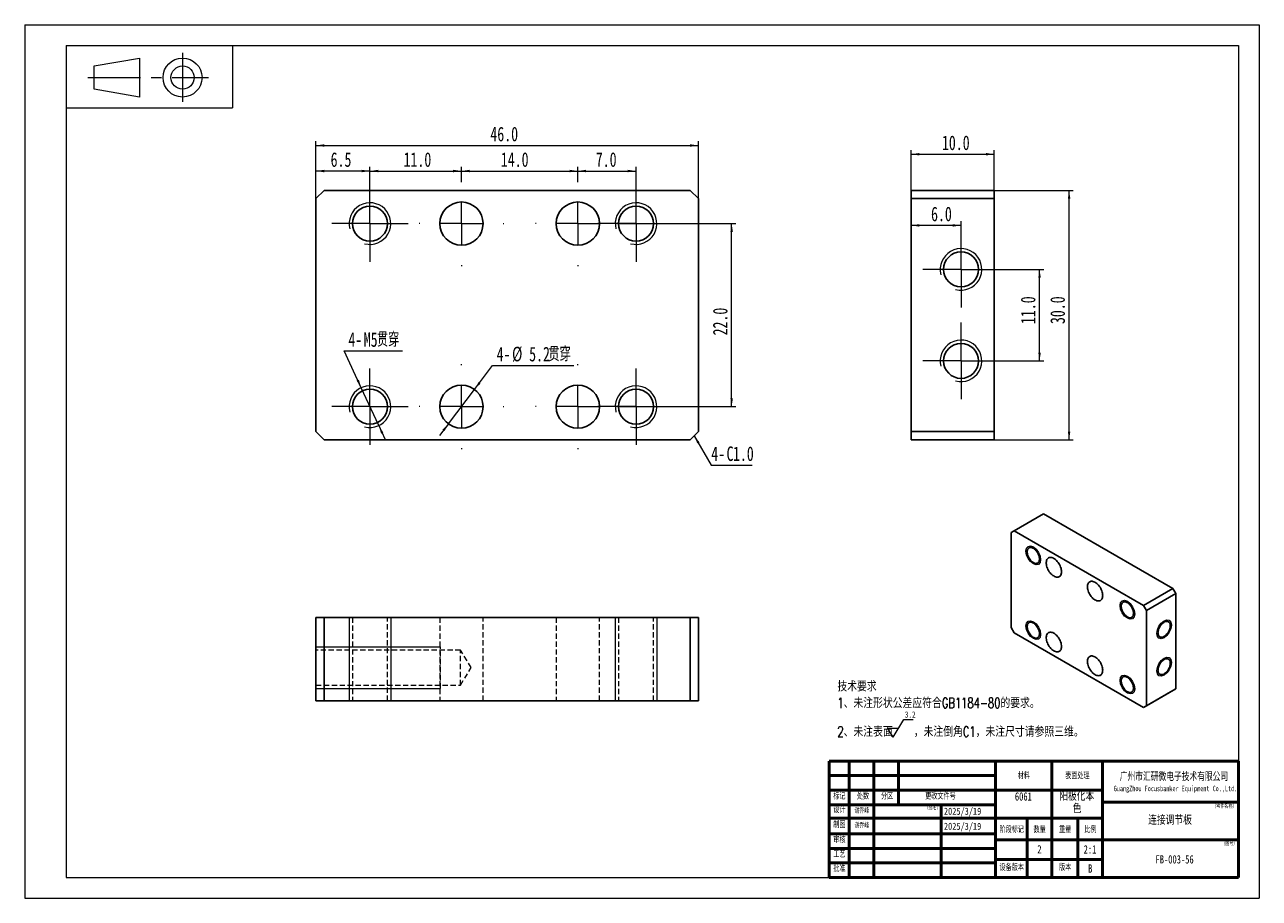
# Model space of a CAD drawing. Header units: millimetres. Extents: x 0 to 297, y 0 to 210.
import ezdxf

# ---------------------------------------------------------------- set-up
doc = ezdxf.new("R2010")
doc.units = ezdxf.units.MM
doc.linetypes.add('CENTERX2', pattern=[20.32, 12.7, -2.54, 2.54, -2.54])
doc.linetypes.add('HIDDEN', pattern=[1.905, 1.27, -0.635])
doc.styles.add('SLDTEXTSTYLE0', font='TXT', dxfattribs={"width": 0.7, "bigfont": 'bigfont'})
doc.styles.add('SLDTEXTSTYLE1', font='TXT', dxfattribs={"width": 0.7})
doc.styles.add('SLDTEXTSTYLE2', font='TXT', dxfattribs={"width": 0.75, "bigfont": 'bigfont'})
doc.styles.add('SLDTEXTSTYLE3', font='TXT', dxfattribs={"width": 0.75})
doc.dimstyles.new('SLDDIMSTYLE0', dxfattribs={"dimtxt": 3.5, "dimasz": 2, "dimexe": 0, "dimexo": 0.0625, "dimgap": 0.875, "dimtad": 2, "dimdec": 1, "dimlfac": 0.5, "dimrnd": 1e-09, "dimzin": 4, "dimdsep": 46, "dimtxsty": 'SLDTEXTSTYLE1', "dimsah": 1, "dimcen": 0.09, "dimadec": 0, "dimazin": 1, "dimtfac": 1, "dimtofl": 0, "dimtmove": 0, "dimatfit": 3, "dimfxl": 0, "dimfrac": 2, "dimtolj": 1, "dimtzin": 12, "dimarcsym": 0})
doc.dimstyles.new('SLDDIMSTYLE1', dxfattribs={"dimtxt": 3.5, "dimasz": 2, "dimexe": 0, "dimexo": 0.0625, "dimgap": 0.875, "dimtad": 2, "dimdec": 1, "dimlfac": 0.5, "dimrnd": 1e-09, "dimzin": 12, "dimdsep": 46, "dimtxsty": 'SLDTEXTSTYLE1', "dimsah": 1, "dimcen": 0.09, "dimadec": 0, "dimazin": 3, "dimtfac": 1, "dimtmove": 0, "dimatfit": 0, "dimfxl": 0, "dimfrac": 2, "dimtolj": 1, "dimtzin": 12, "dimarcsym": 0})
doc.dimstyles.new('SLDDIMSTYLE2', dxfattribs={"dimtxt": 3.5, "dimasz": 2, "dimexe": 0, "dimexo": 0.0625, "dimgap": 0.875, "dimtad": 0, "dimtih": 1, "dimtoh": 1, "dimdec": 1, "dimlfac": 0.5, "dimrnd": 1e-09, "dimzin": 12, "dimdsep": 46, "dimtxsty": 'SLDTEXTSTYLE1', "dimsah": 1, "dimcen": 0, "dimadec": 0, "dimazin": 3, "dimtfac": 1, "dimtmove": 0, "dimatfit": 3, "dimfxl": 0, "dimfrac": 2, "dimtolj": 1, "dimtzin": 12, "dimarcsym": 0})
doc.dimstyles.new('SLDDIMSTYLE3', dxfattribs={"dimtxt": 3.5, "dimasz": 2, "dimexe": 0, "dimexo": 0.0625, "dimgap": 0.875, "dimtad": 2, "dimdec": 1, "dimlfac": 0.5, "dimrnd": 1e-09, "dimzin": 4, "dimdsep": 46, "dimtxsty": 'SLDTEXTSTYLE1', "dimsah": 1, "dimcen": 0.09, "dimadec": 0, "dimazin": 1, "dimtfac": 1, "dimtmove": 0, "dimatfit": 0, "dimfxl": 0, "dimfrac": 2, "dimtolj": 1, "dimtzin": 12, "dimarcsym": 0})
doc.dimstyles.new('SLDDIMSTYLE4', dxfattribs={"dimtxt": 3.5, "dimasz": 2, "dimexe": 0, "dimexo": 0.0625, "dimgap": 0.875, "dimtad": 0, "dimtih": 1, "dimtoh": 1, "dimdec": 1, "dimlfac": 0.5, "dimrnd": 1e-09, "dimzin": 12, "dimdsep": 46, "dimtxsty": 'SLDTEXTSTYLE1', "dimsah": 1, "dimcen": 0, "dimadec": 0, "dimazin": 3, "dimtfac": 1, "dimtmove": 0, "dimatfit": 3, "dimfxl": 0, "dimfrac": 2, "dimtolj": 1, "dimtzin": 12, "dimarcsym": 0})

# ---------------------------------------------------------------- blocks, each defined once
blk = doc.blocks.new('SW_NOTE_0')
at = {"color": 0, "linetype": 'Continuous', "lineweight": 0}
for p, q in [((13.44, -10.29), (12.17, -8.15)), ((14.7, -8.15), (12.17, -8.15)), ((13.44, -10.29), (15.97, -6.01)), ((15.97, -6.01), (18.21, -6.01))]:
    blk.add_line(p, q, dxfattribs=at)
at = {"color": 0, "linetype": 'Continuous', "lineweight": 0, "attachment_point": 1}
for s, insert, char_height, style in [('技术要求', (0, 3.22), 2.5, 'SLDTEXTSTYLE0'), ('1、未注形状公差应符合GB1184-80的要求。', (0, -0.78), 2.5, 'SLDTEXTSTYLE0'), ('3.2', (16.24, -4.07), 1.5, 'SLDTEXTSTYLE1'), ('2、未注表面', (0, -7.68), 2.5, 'SLDTEXTSTYLE0'), ('，未注倒角C1，未注尺寸请参照三维。', (18.37, -7.68), 2.5, 'SLDTEXTSTYLE0')]:
    blk.add_mtext(s, dxfattribs=dict(at, insert=insert, char_height=char_height, style=style))
blk = doc.blocks.new('SW_NOTE_0_1')
at = {"color": 0, "linetype": 'Continuous', "lineweight": 0, "char_height": 2, "attachment_point": 2, "style": 'SLDTEXTSTYLE2'}
for s, insert in [('阳极化本', (5.25, 2.58)), ('色', (5.31, -0.42))]:
    blk.add_mtext(s, dxfattribs=dict(at, insert=insert))
blk = doc.blocks.new('SW_NOTE_0_2')
at = {"color": 0, "linetype": 'Continuous', "lineweight": 0, "attachment_point": 2}
for s, insert, char_height, style in [('广州市汇研微电子技术有限公司', (16.21, 2.45), 1.9, 'SLDTEXTSTYLE0'), ('GuangZhou Focusbanker Equipment Co.,Ltd.', (16.58, -0.62), 1.3, 'SLDTEXTSTYLE1')]:
    blk.add_mtext(s, dxfattribs=dict(at, insert=insert, char_height=char_height, style=style))
blk = doc.blocks.new('_D')
at = {"color": 7, "linetype": 'Continuous', "lineweight": 0}
for p, q in [((143.25, 162.18), (171.05, 162.18)), ((170.05, 118.18), (170.05, 162.18)), ((143.25, 118.18), (171.05, 118.18))]:
    blk.add_line(p, q, dxfattribs=at)
at = {"color": 7, "linetype": 'Continuous', "lineweight": 18}
for points in [[(170.05, 162.18), (169.75, 160.18), (170.35, 160.18)], [(170.05, 118.18), (170.35, 120.18), (169.75, 120.18)]]:
    blk.add_solid(points, dxfattribs=at)
at = {"color": 7, "linetype": 'Continuous', "lineweight": 18, "insert": (165.54, 135.3), "char_height": 3.5, "attachment_point": 1, "rotation": 90, "style": 'SLDTEXTSTYLE1'}
blk.add_mtext('22.0', dxfattribs=at)
blk = doc.blocks.new('_D_1')
at = {"color": 7, "linetype": 'Continuous', "lineweight": 0}
for p, q in [((70.05, 168.18), (70.05, 175.82)), ((83.05, 171.38), (83.05, 175.82)), ((83.05, 174.82), (70.05, 174.82))]:
    blk.add_line(p, q, dxfattribs=at)
at = {"color": 7, "linetype": 'Continuous', "lineweight": 18}
for points in [[(70.05, 174.82), (72.05, 174.52), (72.05, 175.12)], [(83.05, 174.82), (81.05, 175.12), (81.05, 174.52)]]:
    blk.add_solid(points, dxfattribs=at)
at = {"color": 7, "linetype": 'Continuous', "lineweight": 18, "insert": (73.58, 179.33), "char_height": 3.5, "attachment_point": 1, "style": 'SLDTEXTSTYLE1'}
blk.add_mtext('6.5', dxfattribs=at)
blk = doc.blocks.new('_D_2')
at = {"color": 7, "linetype": 'Continuous', "lineweight": 0}
for p, q in [((70.05, 168.18), (70.05, 181.96)), ((162.05, 168.18), (162.05, 181.96)), ((70.05, 180.96), (162.05, 180.96))]:
    blk.add_line(p, q, dxfattribs=at)
at = {"color": 7, "linetype": 'Continuous', "lineweight": 18}
for points in [[(70.05, 180.96), (72.05, 180.66), (72.05, 181.26)], [(162.05, 180.96), (160.05, 181.26), (160.05, 180.66)]]:
    blk.add_solid(points, dxfattribs=at)
at = {"color": 7, "linetype": 'Continuous', "lineweight": 18, "insert": (112.01, 185.47), "char_height": 3.5, "attachment_point": 1, "style": 'SLDTEXTSTYLE1'}
blk.add_mtext('46.0', dxfattribs=at)
blk = doc.blocks.new('_D_3')
at = {"color": 7, "linetype": 'Continuous', "lineweight": 0}
for p, q in [((108.19, 122.32), (112.53, 128.05)), ((112.53, 128.05), (132.07, 128.05)), ((101.91, 114.03), (108.19, 122.32)), ((101.91, 114.03), (99.8, 111.24))]:
    blk.add_line(p, q, dxfattribs=at)
at = {"color": 7, "linetype": 'Continuous', "lineweight": 18}
for points in [[(108.19, 122.32), (109.64, 123.74), (109.16, 124.1)], [(101.91, 114.03), (100.47, 112.62), (100.95, 112.26)]]:
    blk.add_solid(points, dxfattribs=at)
at = {"color": 7, "linetype": 'Continuous', "lineweight": 18, "char_height": 3.5, "attachment_point": 1}
for s, insert, style in [('4-', (113.53, 132.57), 'SLDTEXTSTYLE1'), ('%%c', (117.23, 132.58), 'SLDTEXTSTYLE1'), ('5.2', (121.34, 132.57), 'SLDTEXTSTYLE1'), ('贯穿', (125.95, 132.57), 'SLDTEXTSTYLE0')]:
    blk.add_mtext(s, dxfattribs=dict(at, insert=insert, style=style))
blk = doc.blocks.new('SW_CHAMFER_DIMENSION_0')
at = {"color": 0, "linetype": 'Continuous', "lineweight": 0}
for p, q in [((-4.08, 7.07), (0, 0)), ((0, 0), (9.83, 0))]:
    blk.add_line(p, q, dxfattribs=at)
at = {"color": 0, "linetype": 'Continuous', "lineweight": 18}
blk.add_solid([(-4.08, 7.07), (-3.34, 5.19), (-2.82, 5.49)], dxfattribs=at)
at = {"color": 0, "linetype": 'Continuous', "lineweight": 18, "char_height": 3.5, "attachment_point": 1, "style": 'SLDTEXTSTYLE1'}
for s, insert in [('4-', (0, 4.51)), ('C', (3.69, 4.51)), ('1.0', (5.23, 4.51))]:
    blk.add_mtext(s, dxfattribs=dict(at, insert=insert))
blk = doc.blocks.new('_D_4')
at = {"color": 7, "linetype": 'Continuous', "lineweight": 0}
for p, q in [((83.05, 171.38), (83.05, 175.82)), ((105.05, 172.38), (105.05, 175.82)), ((83.05, 174.82), (105.05, 174.82))]:
    blk.add_line(p, q, dxfattribs=at)
at = {"color": 7, "linetype": 'Continuous', "lineweight": 18}
for points in [[(83.05, 174.82), (85.05, 174.52), (85.05, 175.12)], [(105.05, 174.82), (103.05, 175.12), (103.05, 174.52)]]:
    blk.add_solid(points, dxfattribs=at)
at = {"color": 7, "linetype": 'Continuous', "lineweight": 18, "insert": (91.13, 179.33), "char_height": 3.5, "attachment_point": 1, "style": 'SLDTEXTSTYLE1'}
blk.add_mtext('11.0', dxfattribs=at)
blk = doc.blocks.new('_D_5')
at = {"color": 7, "linetype": 'Continuous', "lineweight": 0}
for p, q in [((133.05, 172.38), (133.05, 175.82)), ((147.05, 171.43), (147.05, 175.82)), ((133.05, 174.82), (147.05, 174.82))]:
    blk.add_line(p, q, dxfattribs=at)
at = {"color": 7, "linetype": 'Continuous', "lineweight": 18}
for points in [[(133.05, 174.82), (135.05, 174.52), (135.05, 175.12)], [(147.05, 174.82), (145.05, 175.12), (145.05, 174.52)]]:
    blk.add_solid(points, dxfattribs=at)
at = {"color": 7, "linetype": 'Continuous', "lineweight": 18, "insert": (137.37, 179.33), "char_height": 3.5, "attachment_point": 1, "style": 'SLDTEXTSTYLE1'}
blk.add_mtext('7.0', dxfattribs=at)
blk = doc.blocks.new('_D_6')
at = {"color": 7, "linetype": 'Continuous', "lineweight": 0}
for p, q in [((105.05, 172.38), (105.05, 175.82)), ((133.05, 172.38), (133.05, 175.82)), ((105.05, 174.82), (133.05, 174.82))]:
    blk.add_line(p, q, dxfattribs=at)
at = {"color": 7, "linetype": 'Continuous', "lineweight": 18}
for points in [[(105.05, 174.82), (107.05, 174.52), (107.05, 175.12)], [(133.05, 174.82), (131.05, 175.12), (131.05, 174.52)]]:
    blk.add_solid(points, dxfattribs=at)
at = {"color": 7, "linetype": 'Continuous', "lineweight": 18, "insert": (114.53, 179.33), "char_height": 3.5, "attachment_point": 1, "style": 'SLDTEXTSTYLE1'}
blk.add_mtext('14.0', dxfattribs=at)
blk = doc.blocks.new('_D_7')
at = {"color": 7, "linetype": 'Continuous', "lineweight": 0}
for p, q in [((80.95, 122.71), (76.86, 131.56)), ((76.86, 131.56), (90.84, 131.56)), ((85.15, 113.64), (80.95, 122.71)), ((85.15, 113.64), (86.63, 110.46))]:
    blk.add_line(p, q, dxfattribs=at)
at = {"color": 7, "linetype": 'Continuous', "lineweight": 18}
for points in [[(80.95, 122.71), (80.39, 124.66), (79.84, 124.4)], [(85.15, 113.64), (85.72, 111.7), (86.27, 111.95)]]:
    blk.add_solid(points, dxfattribs=at)
at = {"color": 7, "linetype": 'Continuous', "lineweight": 18, "char_height": 3.5, "attachment_point": 1}
for s, insert, style in [('4-', (77.86, 136.07), 'SLDTEXTSTYLE1'), ('M5', (81.55, 136.07), 'SLDTEXTSTYLE1'), ('贯穿', (84.72, 136.07), 'SLDTEXTSTYLE0')]:
    blk.add_mtext(s, dxfattribs=dict(at, insert=insert, style=style))
blk = doc.blocks.new('SW_CENTERMARKSYMBOL_0')
at = {"color": 0, "linetype": 'Continuous', "lineweight": 18}
for p, q in [((0, 10), (0, 10.2)), ((0, 0), (0, 5)), ((-10, 0), (-10.2, 0)), ((0, 0), (-5, 0)), ((0, 0), (0, -5)), ((0, 0), (5, 0)), ((10, 0), (10.2, 0)), ((0, -10), (0, -10.2))]:
    blk.add_line(p, q, dxfattribs=at)
blk = doc.blocks.new('SW_CENTERMARKSYMBOL_1')
at = {"color": 0, "linetype": 'Continuous', "lineweight": 18}
for p, q in [((0, 10), (0, 10.2)), ((0, 0), (0, 5)), ((-10, 0), (-10.2, 0)), ((0, 0), (-5, 0)), ((0, 0), (0, -5)), ((0, 0), (5, 0)), ((10, 0), (10.2, 0)), ((0, -10), (0, -10.2))]:
    blk.add_line(p, q, dxfattribs=at)
blk = doc.blocks.new('SW_CENTERMARKSYMBOL_2')
at = {"color": 0, "linetype": 'Continuous', "lineweight": 18}
for p, q in [((0, 10), (0, 10.2)), ((0, 0), (0, 5)), ((-10, 0), (-10.2, 0)), ((0, 0), (-5, 0)), ((0, 0), (0, -5)), ((0, 0), (5, 0)), ((10, 0), (10.2, 0)), ((0, -10), (0, -10.2))]:
    blk.add_line(p, q, dxfattribs=at)
blk = doc.blocks.new('SW_CENTERMARKSYMBOL_3')
at = {"color": 0, "linetype": 'Continuous', "lineweight": 18}
for p, q in [((0, 5), (0, 9.25)), ((0, 0), (0, 5)), ((-5, 0), (-9.2, 0)), ((0, 0), (-5, 0)), ((0, 0), (0, -5)), ((0, 0), (5, 0)), ((5, 0), (9.2, 0)), ((0, -5), (0, -9.2))]:
    blk.add_line(p, q, dxfattribs=at)
blk = doc.blocks.new('SW_CENTERMARKSYMBOL_4')
at = {"color": 0, "linetype": 'Continuous', "lineweight": 18}
for p, q in [((0, 5), (0, 9.2)), ((0, 0), (0, 5)), ((-5, 0), (-9.2, 0)), ((0, 0), (-5, 0)), ((0, 0), (0, -5)), ((0, 0), (5, 0)), ((5, 0), (9.2, 0)), ((0, -5), (0, -9.2))]:
    blk.add_line(p, q, dxfattribs=at)
blk = doc.blocks.new('SW_CENTERMARKSYMBOL_5')
at = {"color": 0, "linetype": 'Continuous', "lineweight": 18}
for p, q in [((0, 5), (0, 9.2)), ((0, 0), (0, 5)), ((-5, 0), (-9.2, 0)), ((0, 0), (-5, 0)), ((0, 0), (0, -5)), ((0, 0), (5, 0)), ((5, 0), (9.2, 0)), ((0, -5), (0, -9.2))]:
    blk.add_line(p, q, dxfattribs=at)
blk = doc.blocks.new('SW_CENTERMARKSYMBOL_6')
at = {"color": 0, "linetype": 'Continuous', "lineweight": 18}
for p, q in [((0, 5), (0, 9.2)), ((0, 0), (0, 5)), ((-5, 0), (-9.2, 0)), ((0, 0), (-5, 0)), ((0, 0), (0, -5)), ((0, 0), (5, 0)), ((5, 0), (9.2, 0)), ((0, -5), (0, -9.2))]:
    blk.add_line(p, q, dxfattribs=at)
blk = doc.blocks.new('SW_CENTERMARKSYMBOL_7')
at = {"color": 0, "linetype": 'Continuous', "lineweight": 18}
for p, q in [((0, 10), (0, 10.2)), ((0, 0), (0, 5)), ((-10, 0), (-10.2, 0)), ((0, 0), (-5, 0)), ((0, 0), (0, -5)), ((0, 0), (5, 0)), ((10, 0), (10.2, 0)), ((0, -10), (0, -10.2))]:
    blk.add_line(p, q, dxfattribs=at)
blk = doc.blocks.new('_D_8')
at = {"color": 7, "linetype": 'Continuous', "lineweight": 0}
for p, q in [((213.23, 170.18), (213.23, 179.86)), ((213.23, 178.86), (233.23, 178.86)), ((233.23, 170.18), (233.23, 179.86))]:
    blk.add_line(p, q, dxfattribs=at)
at = {"color": 7, "linetype": 'Continuous', "lineweight": 18}
for points in [[(213.23, 178.86), (215.23, 178.56), (215.23, 179.16)], [(233.23, 178.86), (231.23, 179.16), (231.23, 178.56)]]:
    blk.add_solid(points, dxfattribs=at)
at = {"color": 7, "linetype": 'Continuous', "lineweight": 18, "insert": (220.64, 183.37), "char_height": 3.5, "attachment_point": 1, "style": 'SLDTEXTSTYLE1'}
blk.add_mtext('10.0', dxfattribs=at)
blk = doc.blocks.new('_D_9')
at = {"color": 7, "linetype": 'Continuous', "lineweight": 0}
for p, q in [((233.23, 170.18), (252.23, 170.18)), ((251.23, 110.18), (251.23, 170.18)), ((233.23, 110.18), (252.23, 110.18))]:
    blk.add_line(p, q, dxfattribs=at)
at = {"color": 7, "linetype": 'Continuous', "lineweight": 18}
for points in [[(251.23, 170.18), (250.93, 168.18), (251.53, 168.18)], [(251.23, 110.18), (251.53, 112.18), (250.93, 112.18)]]:
    blk.add_solid(points, dxfattribs=at)
at = {"color": 7, "linetype": 'Continuous', "lineweight": 18, "insert": (246.71, 138.03), "char_height": 3.5, "attachment_point": 1, "rotation": 90, "style": 'SLDTEXTSTYLE1'}
blk.add_mtext('30.0', dxfattribs=at)
blk = doc.blocks.new('_D_10')
at = {"color": 7, "linetype": 'Continuous', "lineweight": 0}
for p, q in [((234.43, 151.18), (245.12, 151.18)), ((244.12, 129.18), (244.12, 151.18)), ((234.43, 129.18), (245.12, 129.18))]:
    blk.add_line(p, q, dxfattribs=at)
at = {"color": 7, "linetype": 'Continuous', "lineweight": 18}
for points in [[(244.12, 151.18), (243.82, 149.18), (244.42, 149.18)], [(244.12, 129.18), (244.42, 131.18), (243.82, 131.18)]]:
    blk.add_solid(points, dxfattribs=at)
at = {"color": 7, "linetype": 'Continuous', "lineweight": 18, "insert": (239.61, 138.03), "char_height": 3.5, "attachment_point": 1, "rotation": 90, "style": 'SLDTEXTSTYLE1'}
blk.add_mtext('11.0', dxfattribs=at)
blk = doc.blocks.new('_D_11')
at = {"color": 7, "linetype": 'Continuous', "lineweight": 0}
for p, q in [((225.23, 161.75), (213.23, 161.75)), ((225.23, 160.38), (225.23, 162.75))]:
    blk.add_line(p, q, dxfattribs=at)
at = {"color": 7, "linetype": 'Continuous', "lineweight": 18}
for points in [[(213.23, 161.75), (215.23, 161.45), (215.23, 162.05)], [(225.23, 161.75), (223.23, 162.05), (223.23, 161.45)]]:
    blk.add_solid(points, dxfattribs=at)
at = {"color": 7, "linetype": 'Continuous', "lineweight": 18, "insert": (218.02, 166.26), "char_height": 3.5, "attachment_point": 1, "style": 'SLDTEXTSTYLE1'}
blk.add_mtext('6.0', dxfattribs=at)
blk = doc.blocks.new('SW_CENTERMARKSYMBOL_8')
at = {"color": 0, "linetype": 'Continuous', "lineweight": 18}
for p, q in [((0, 5), (0, 9.2)), ((0, 0), (0, 5)), ((-5, 0), (-9.2, 0)), ((0, 0), (-5, 0)), ((0, 0), (0, -5)), ((0, 0), (5, 0)), ((5, 0), (9.2, 0)), ((0, -5), (0, -9.2))]:
    blk.add_line(p, q, dxfattribs=at)
blk = doc.blocks.new('SW_CENTERMARKSYMBOL_9')
at = {"color": 0, "linetype": 'Continuous', "lineweight": 18}
for p, q in [((0, 5), (0, 9.2)), ((0, 0), (0, 5)), ((-5, 0), (-9.2, 0)), ((0, 0), (-5, 0)), ((0, 0), (0, -5)), ((0, 0), (5, 0)), ((5, 0), (9.2, 0)), ((0, -5), (0, -9.2))]:
    blk.add_line(p, q, dxfattribs=at)

msp = doc.modelspace()

# ---------------------------------------------------------------- linework, layer by layer
at = {"color": 7, "linetype": 'Continuous', "lineweight": 18}
for p, q in [((-0.01, 209.99), (296.99, 209.99)), ((-0.01, 209.99), (-0.01, -0.01)), ((296.99, 209.99), (296.99, -0.01)), ((9.99, 204.99), (291.99, 204.99)), ((9.99, 204.99), (9.99, 4.99)), ((9.99, 204.99), (49.99, 204.99)), ((9.99, 204.99), (9.99, 189.99)), ((49.99, 204.99), (49.99, 189.99)), ((291.99, 204.99), (291.99, 4.99)), ((16.7, 200.08), (27.64, 201.99)), ((27.64, 201.99), (27.64, 192.61)), ((16.7, 194.52), (16.7, 200.08)), ((27.64, 192.61), (16.7, 194.52)), ((9.99, 189.99), (49.99, 189.99)), ((78.05, 67.46), (78.05, 47.46)), ((78.05, 67.46), (78.05, 47.46)), ((88.05, 67.46), (88.05, 47.46)), ((88.05, 67.46), (88.05, 47.46)), ((142.05, 67.46), (142.05, 47.46)), ((142.05, 67.46), (142.05, 47.46)), ((152.05, 67.46), (152.05, 47.46)), ((152.05, 67.46), (152.05, 47.46)), ((70.05, 60.46), (100.05, 60.46)), ((70.05, 60.46), (100.05, 60.46)), ((70.05, 50.46), (100.05, 50.46)), ((70.05, 50.46), (100.05, 50.46)), ((9.99, 4.99), (291.99, 4.99)), ((-0.01, -0.01), (296.99, -0.01))]:
    msp.add_line(p, q, dxfattribs=at)
at = {"color": 7, "linetype": 'CENTERX2', "lineweight": 18}
for p, q in [((37.96, 203.21), (37.96, 191.46)), ((15.14, 197.3), (44.21, 197.3))]:
    msp.add_line(p, q, dxfattribs=at)
at = {"color": 7, "linetype": 'Continuous', "lineweight": 25}
for p, q in [((72.05, 170.18), (70.05, 168.18)), ((72.05, 170.18), (160.05, 170.18)), ((162.05, 168.18), (160.05, 170.18)), ((213.23, 170.18), (233.23, 170.18)), ((213.23, 168.18), (213.23, 170.18)), ((233.23, 170.18), (233.23, 168.18)), ((70.05, 112.18), (70.05, 168.18)), ((162.05, 168.18), (162.05, 112.18)), ((233.23, 168.18), (213.23, 168.18)), ((213.23, 112.18), (213.23, 168.18)), ((233.23, 112.18), (233.23, 168.18)), ((70.05, 112.18), (72.05, 110.18)), ((160.05, 110.18), (72.05, 110.18)), ((160.05, 110.18), (162.05, 112.18)), ((213.23, 112.18), (233.23, 112.18)), ((213.23, 110.18), (213.23, 112.18)), ((233.23, 110.18), (213.23, 110.18)), ((233.23, 112.18), (233.23, 110.18)), ((245.1, 92.41), (238.03, 88.33)), ((276.21, 74.45), (245.1, 92.41)), ((238.03, 88.33), (237.32, 87.92)), ((237.32, 87.92), (237.32, 65.06)), ((269.14, 70.37), (238.03, 88.33)), ((269.14, 70.37), (276.21, 74.45)), ((276.21, 74.45), (276.92, 73.23)), ((276.92, 73.23), (269.85, 69.15)), ((276.92, 50.37), (276.92, 73.23)), ((269.85, 69.15), (269.14, 70.37)), ((269.85, 46.28), (269.85, 69.15)), ((70.05, 47.46), (70.05, 67.46)), ((70.05, 67.46), (72.05, 67.46)), ((72.05, 67.46), (72.05, 47.46)), ((72.05, 67.46), (160.05, 67.46)), ((160.05, 47.46), (160.05, 67.46)), ((160.05, 67.46), (162.05, 67.46)), ((162.05, 67.46), (162.05, 47.46)), ((237.32, 65.06), (238.03, 63.84)), ((238.03, 63.84), (269.14, 45.87)), ((276.21, 49.96), (269.14, 45.87)), ((269.85, 46.28), (276.92, 50.37)), ((276.92, 50.37), (276.21, 49.96)), ((72.05, 47.46), (70.05, 47.46)), ((72.05, 47.46), (160.05, 47.46)), ((162.05, 47.46), (160.05, 47.46)), ((269.14, 45.87), (269.85, 46.28))]:
    msp.add_line(p, q, dxfattribs=at)
at = {"color": 7, "linetype": 'HIDDEN', "lineweight": 18}
for p, q in [((78.85, 67.46), (78.85, 47.46)), ((87.25, 47.46), (87.25, 67.46)), ((99.85, 67.46), (99.85, 47.46)), ((110.25, 47.46), (110.25, 67.46)), ((127.85, 67.46), (127.85, 47.46)), ((138.25, 47.46), (138.25, 67.46)), ((142.85, 67.46), (142.85, 47.46)), ((151.25, 47.46), (151.25, 67.46)), ((104.85, 59.66), (70.05, 59.66)), ((100.05, 50.46), (100.05, 60.46)), ((100.05, 50.46), (100.05, 60.46)), ((104.85, 51.26), (104.85, 59.66)), ((107.38, 55.46), (104.85, 59.66)), ((104.85, 51.26), (107.38, 55.46)), ((70.05, 51.26), (104.85, 51.26))]:
    msp.add_line(p, q, dxfattribs=at)
at = {"color": 7, "linetype": 'Continuous', "lineweight": 50}
for p, q in [((193.54, 32.99), (291.99, 32.99)), ((193.54, 32.99), (193.54, 4.99)), ((198.33, 32.99), (198.33, 19.27)), ((204.27, 22.49), (204.27, 32.99)), ((210.2, 22.49), (210.2, 32.99)), ((233.54, 32.99), (233.54, 4.99)), ((247.07, 32.99), (247.07, 19.27)), ((259.24, 32.77), (259.24, 19.27)), ((291.99, 32.99), (291.99, 4.99)), ((193.54, 29.49), (233.54, 29.49)), ((193.54, 29.49), (198.54, 29.49)), ((193.54, 26.02), (233.54, 26.02)), ((193.54, 26.02), (198.54, 26.02)), ((259.24, 26.02), (233.54, 26.02)), ((193.54, 22.49), (233.54, 22.49)), ((193.54, 22.49), (198.33, 22.49)), ((198.33, 22.49), (198.33, 19.27)), ((204.27, 19.27), (204.27, 22.49)), ((220.45, 22.49), (220.45, 4.99)), ((259.24, 23.08), (291.99, 23.08)), ((193.54, 19.27), (198.33, 19.27)), ((193.54, 19.27), (198.33, 19.27)), ((198.33, 19.27), (204.27, 19.27)), ((198.33, 19.27), (198.33, 15.49)), ((198.33, 19.27), (204.27, 19.27)), ((198.33, 19.27), (198.33, 15.49)), ((204.27, 19.27), (204.27, 15.49)), ((204.27, 19.27), (213.97, 19.27)), ((204.27, 19.27), (213.97, 19.27)), ((219.54, 19.27), (213.97, 19.27)), ((225.54, 19.27), (219.54, 19.27)), ((234.9, 19.27), (225.54, 19.27)), ((259.24, 19.27), (234.9, 19.27)), ((241.16, 19.27), (241.16, 4.99)), ((247.07, 19.27), (247.07, 4.99)), ((253.33, 19.27), (253.33, 4.99)), ((259.24, 14.02), (259.24, 19.27)), ((193.54, 15.49), (198.33, 15.49)), ((198.33, 15.49), (193.54, 15.49)), ((198.33, 15.49), (198.33, 11.99)), ((198.33, 15.49), (204.27, 15.49)), ((204.27, 15.49), (198.33, 15.49)), ((198.33, 15.49), (198.33, 11.99)), ((204.27, 15.49), (204.27, 11.99)), ((213.97, 15.49), (204.27, 15.49)), ((219.54, 15.49), (213.97, 15.49)), ((225.54, 15.49), (219.54, 15.49)), ((233.54, 15.49), (225.54, 15.49)), ((198.33, 11.99), (193.54, 11.99)), ((193.54, 11.99), (198.33, 11.99)), ((198.33, 11.99), (198.33, 8.49)), ((204.27, 11.99), (198.33, 11.99)), ((198.33, 11.99), (204.27, 11.99)), ((198.33, 11.99), (198.33, 8.49)), ((204.27, 11.99), (204.27, 8.49)), ((213.97, 11.99), (204.27, 11.99)), ((219.54, 11.99), (213.97, 11.99)), ((225.54, 11.99), (219.54, 11.99)), ((233.54, 11.99), (225.54, 11.99)), ((259.24, 14.02), (233.54, 14.02)), ((259.24, 14.02), (291.99, 14.02)), ((259.24, 14.02), (259.24, 9.3)), ((259.24, 9.3), (233.54, 9.3)), ((259.24, 4.99), (259.24, 9.3)), ((193.54, 8.49), (198.33, 8.49)), ((198.33, 8.49), (193.54, 8.49)), ((198.33, 8.49), (198.33, 4.99)), ((198.33, 8.49), (204.27, 8.49)), ((198.33, 8.49), (204.27, 8.49)), ((198.33, 8.49), (198.33, 4.99)), ((204.27, 8.49), (204.27, 4.99)), ((213.97, 8.49), (204.27, 8.49)), ((219.54, 8.49), (213.97, 8.49)), ((225.54, 8.49), (219.54, 8.49)), ((233.54, 8.49), (225.54, 8.49)), ((193.54, 4.99), (291.99, 4.99))]:
    msp.add_line(p, q, dxfattribs=at)
at = {"color": 7, "linetype": 'Continuous', "lineweight": 18, "flags": 128}
for points in [[(242.63, 80.37), (241.95, 80.92), (241.38, 81.69), (240.99, 82.57), (240.86, 83.43), (240.99, 84.14), (241.38, 84.58), (241.95, 84.69), (242.63, 84.45), (243.3, 83.91), (243.88, 83.13), (244.26, 82.25), (244.39, 81.39), (244.26, 80.69), (243.88, 80.25), (243.3, 80.14), (242.63, 80.37)], [(265.25, 67.31), (264.58, 67.85), (264, 68.63), (263.62, 69.51), (263.48, 70.37), (263.62, 71.07), (264, 71.51), (264.58, 71.63), (265.25, 71.39), (265.93, 70.85), (266.5, 70.07), (266.89, 69.19), (267.02, 68.33), (266.89, 67.63), (266.5, 67.18), (265.93, 67.07), (265.25, 67.31)], [(242.63, 62.41), (241.95, 62.95), (241.38, 63.73), (240.99, 64.61), (240.86, 65.47), (240.99, 66.17), (241.38, 66.61), (241.95, 66.72), (242.63, 66.49), (243.3, 65.94), (243.88, 65.17), (244.26, 64.29), (244.39, 63.43), (244.26, 62.72), (243.88, 62.28), (243.3, 62.17), (242.63, 62.41)], [(275.86, 65.68), (275.72, 64.82), (275.34, 63.93), (274.77, 63.16), (274.09, 62.61), (273.41, 62.38), (272.84, 62.49), (272.46, 62.93), (272.32, 63.63), (272.46, 64.49), (272.84, 65.38), (273.41, 66.15), (274.09, 66.7), (274.77, 66.93), (275.34, 66.82), (275.72, 66.38), (275.86, 65.68)], [(275.86, 56.69), (275.72, 55.83), (275.34, 54.95), (274.77, 54.18), (274.09, 53.63), (273.41, 53.4), (272.84, 53.51), (272.46, 53.95), (272.32, 54.65), (272.46, 55.51), (272.84, 56.39), (273.41, 57.17), (274.09, 57.71), (274.77, 57.95), (275.34, 57.84), (275.72, 57.4), (275.86, 56.69)], [(265.25, 49.34), (264.58, 49.89), (264, 50.66), (263.62, 51.55), (263.48, 52.41), (263.62, 53.11), (264, 53.55), (264.58, 53.66), (265.25, 53.43), (265.93, 52.88), (266.5, 52.11), (266.89, 51.22), (267.02, 50.37), (266.89, 49.66), (266.5, 49.22), (265.93, 49.11), (265.25, 49.34)]]:
    msp.add_lwpolyline(points, dxfattribs=at)
at = {"color": 7, "linetype": 'Continuous', "lineweight": 25, "flags": 128}
for points in [[(244.11, 81.56), (244.1, 81.8), (244.06, 82.05), (243.99, 82.31), (243.89, 82.57), (243.78, 82.83), (243.64, 83.08), (243.48, 83.32), (243.31, 83.54), (243.12, 83.74), (242.93, 83.92), (242.73, 84.06), (242.52, 84.18), (242.32, 84.27), (242.13, 84.32), (241.94, 84.33), (241.77, 84.31), (241.61, 84.25), (241.47, 84.16), (241.36, 84.04), (241.26, 83.88), (241.2, 83.7), (241.15, 83.5), (241.14, 83.27), (241.15, 83.03), (241.2, 82.78), (241.26, 82.52), (241.36, 82.25), (241.47, 82), (241.61, 81.74), (241.77, 81.51), (241.94, 81.28), (242.13, 81.08), (242.32, 80.91), (242.52, 80.76), (242.73, 80.64), (242.93, 80.56), (243.12, 80.51), (243.31, 80.5), (243.48, 80.52), (243.64, 80.57), (243.78, 80.67), (243.89, 80.79), (243.99, 80.94), (244.06, 81.12), (244.1, 81.33), (244.11, 81.56)], [(249.41, 78.49), (249.4, 78.76), (249.36, 79.04), (249.29, 79.33), (249.19, 79.62), (249.08, 79.92), (248.93, 80.2), (248.77, 80.48), (248.59, 80.74), (248.39, 80.98), (248.19, 81.2), (247.97, 81.4), (247.74, 81.57), (247.52, 81.71), (247.29, 81.82), (247.07, 81.89), (246.86, 81.92), (246.66, 81.92), (246.47, 81.89), (246.3, 81.82), (246.14, 81.71), (246.01, 81.57), (245.9, 81.41), (245.82, 81.21), (245.77, 80.99), (245.74, 80.74), (245.74, 80.48), (245.77, 80.21), (245.82, 79.92), (245.9, 79.63), (246.01, 79.34), (246.14, 79.05), (246.3, 78.77), (246.47, 78.5), (246.66, 78.25), (246.86, 78.01), (247.07, 77.8), (247.29, 77.62), (247.52, 77.47), (247.74, 77.34), (247.97, 77.25), (248.19, 77.2), (248.39, 77.18), (248.59, 77.2), (248.77, 77.25), (248.93, 77.34), (249.08, 77.46), (249.19, 77.62), (249.29, 77.8), (249.36, 78.01), (249.4, 78.24), (249.41, 78.49)], [(259.31, 72.78), (259.3, 73.05), (259.26, 73.33), (259.19, 73.62), (259.09, 73.91), (258.98, 74.2), (258.83, 74.49), (258.67, 74.76), (258.49, 75.02), (258.29, 75.27), (258.09, 75.49), (257.87, 75.69), (257.64, 75.86), (257.42, 75.99), (257.19, 76.1), (256.97, 76.17), (256.76, 76.21), (256.56, 76.21), (256.37, 76.17), (256.19, 76.1), (256.04, 76), (255.91, 75.86), (255.8, 75.69), (255.72, 75.5), (255.67, 75.27), (255.64, 75.03), (255.64, 74.77), (255.67, 74.49), (255.72, 74.21), (255.8, 73.92), (255.91, 73.62), (256.04, 73.34), (256.19, 73.05), (256.37, 72.79), (256.56, 72.53), (256.76, 72.3), (256.97, 72.09), (257.19, 71.91), (257.42, 71.75), (257.64, 71.63), (257.87, 71.54), (258.09, 71.49), (258.29, 71.47), (258.49, 71.48), (258.67, 71.54), (258.83, 71.63), (258.98, 71.75), (259.09, 71.9), (259.19, 72.08), (259.26, 72.29), (259.3, 72.53), (259.31, 72.78)], [(266.74, 68.49), (266.72, 68.73), (266.68, 68.99), (266.61, 69.25), (266.52, 69.51), (266.4, 69.77), (266.27, 70.02), (266.11, 70.26), (265.94, 70.48), (265.75, 70.68), (265.55, 70.85), (265.35, 71), (265.15, 71.12), (264.95, 71.2), (264.76, 71.25), (264.57, 71.27), (264.4, 71.25), (264.24, 71.19), (264.1, 71.1), (263.98, 70.97), (263.89, 70.82), (263.82, 70.64), (263.78, 70.43), (263.77, 70.21), (263.78, 69.97), (263.82, 69.71), (263.89, 69.45), (263.98, 69.19), (264.1, 68.93), (264.24, 68.68), (264.4, 68.44), (264.57, 68.22), (264.76, 68.02), (264.95, 67.85), (265.15, 67.7), (265.35, 67.58), (265.55, 67.5), (265.75, 67.45), (265.94, 67.43), (266.11, 67.45), (266.27, 67.51), (266.4, 67.6), (266.52, 67.73), (266.61, 67.88), (266.68, 68.06), (266.72, 68.27), (266.74, 68.49)], [(244.11, 63.59), (244.1, 63.83), (244.06, 64.09), (243.99, 64.35), (243.89, 64.61), (243.78, 64.87), (243.64, 65.12), (243.48, 65.36), (243.31, 65.58), (243.12, 65.78), (242.93, 65.95), (242.73, 66.1), (242.52, 66.22), (242.32, 66.3), (242.13, 66.35), (241.94, 66.37), (241.77, 66.34), (241.61, 66.29), (241.47, 66.2), (241.36, 66.07), (241.26, 65.92), (241.2, 65.74), (241.15, 65.53), (241.14, 65.31), (241.15, 65.06), (241.2, 64.81), (241.26, 64.55), (241.36, 64.29), (241.47, 64.03), (241.61, 63.78), (241.77, 63.54), (241.94, 63.32), (242.13, 63.12), (242.32, 62.94), (242.52, 62.8), (242.73, 62.68), (242.93, 62.6), (243.12, 62.55), (243.31, 62.53), (243.48, 62.55), (243.64, 62.61), (243.78, 62.7), (243.89, 62.83), (243.99, 62.98), (244.06, 63.16), (244.1, 63.37), (244.11, 63.59)], [(275.58, 65.51), (275.56, 65.74), (275.52, 65.94), (275.45, 66.12), (275.36, 66.28), (275.24, 66.4), (275.11, 66.49), (274.95, 66.55), (274.77, 66.57), (274.59, 66.56), (274.39, 66.51), (274.19, 66.42), (273.99, 66.31), (273.79, 66.16), (273.59, 65.98), (273.41, 65.78), (273.24, 65.56), (273.08, 65.32), (272.94, 65.07), (272.82, 64.81), (272.73, 64.55), (272.66, 64.29), (272.62, 64.04), (272.61, 63.8), (272.62, 63.57), (272.66, 63.37), (272.73, 63.19), (272.82, 63.03), (272.94, 62.91), (273.08, 62.82), (273.24, 62.76), (273.41, 62.74), (273.59, 62.75), (273.79, 62.8), (273.99, 62.89), (274.19, 63), (274.39, 63.15), (274.59, 63.33), (274.77, 63.53), (274.95, 63.75), (275.11, 63.99), (275.24, 64.24), (275.36, 64.5), (275.45, 64.76), (275.52, 65.02), (275.56, 65.27), (275.58, 65.51)], [(249.41, 60.53), (249.4, 60.8), (249.36, 61.08), (249.29, 61.37), (249.19, 61.66), (249.08, 61.95), (248.93, 62.24), (248.77, 62.51), (248.59, 62.77), (248.39, 63.02), (248.19, 63.24), (247.97, 63.44), (247.74, 63.61), (247.52, 63.75), (247.29, 63.85), (247.07, 63.92), (246.86, 63.96), (246.66, 63.96), (246.47, 63.92), (246.3, 63.85), (246.14, 63.75), (246.01, 63.61), (245.9, 63.44), (245.82, 63.25), (245.77, 63.02), (245.74, 62.78), (245.74, 62.52), (245.77, 62.24), (245.82, 61.96), (245.9, 61.67), (246.01, 61.38), (246.14, 61.09), (246.3, 60.81), (246.47, 60.54), (246.66, 60.28), (246.86, 60.05), (247.07, 59.84), (247.29, 59.66), (247.52, 59.5), (247.74, 59.38), (247.97, 59.29), (248.19, 59.24), (248.39, 59.22), (248.59, 59.24), (248.77, 59.29), (248.93, 59.38), (249.08, 59.5), (249.19, 59.65), (249.29, 59.83), (249.36, 60.04), (249.4, 60.28), (249.41, 60.53)], [(259.31, 54.81), (259.3, 55.08), (259.26, 55.36), (259.19, 55.65), (259.09, 55.95), (258.98, 56.24), (258.83, 56.52), (258.67, 56.8), (258.49, 57.06), (258.29, 57.3), (258.09, 57.53), (257.87, 57.72), (257.64, 57.89), (257.42, 58.03), (257.19, 58.14), (256.97, 58.21), (256.76, 58.24), (256.56, 58.25), (256.37, 58.21), (256.19, 58.14), (256.04, 58.03), (255.91, 57.9), (255.8, 57.73), (255.72, 57.53), (255.67, 57.31), (255.64, 57.07), (255.64, 56.8), (255.67, 56.53), (255.72, 56.24), (255.8, 55.95), (255.91, 55.66), (256.04, 55.37), (256.19, 55.09), (256.37, 54.82), (256.56, 54.57), (256.76, 54.33), (256.97, 54.12), (257.19, 53.94), (257.42, 53.79), (257.64, 53.66), (257.87, 53.58), (258.09, 53.52), (258.29, 53.5), (258.49, 53.52), (258.67, 53.57), (258.83, 53.66), (258.98, 53.78), (259.09, 53.94), (259.19, 54.12), (259.26, 54.33), (259.3, 54.56), (259.31, 54.81)], [(275.58, 56.53), (275.56, 56.76), (275.52, 56.96), (275.45, 57.14), (275.36, 57.3), (275.24, 57.42), (275.11, 57.51), (274.95, 57.57), (274.77, 57.59), (274.59, 57.58), (274.39, 57.53), (274.19, 57.44), (273.99, 57.33), (273.79, 57.18), (273.59, 57), (273.41, 56.8), (273.24, 56.58), (273.08, 56.34), (272.94, 56.09), (272.82, 55.83), (272.73, 55.57), (272.66, 55.31), (272.62, 55.06), (272.61, 54.82), (272.62, 54.59), (272.66, 54.38), (272.73, 54.2), (272.82, 54.05), (272.94, 53.93), (273.08, 53.83), (273.24, 53.78), (273.41, 53.76), (273.59, 53.77), (273.79, 53.82), (273.99, 53.9), (274.19, 54.02), (274.39, 54.17), (274.59, 54.34), (274.77, 54.54), (274.95, 54.77), (275.11, 55), (275.24, 55.26), (275.36, 55.51), (275.45, 55.78), (275.52, 56.04), (275.56, 56.29), (275.58, 56.53)], [(266.74, 50.53), (266.72, 50.77), (266.68, 51.02), (266.61, 51.28), (266.52, 51.54), (266.4, 51.8), (266.27, 52.05), (266.11, 52.29), (265.94, 52.51), (265.75, 52.71), (265.55, 52.89), (265.35, 53.04), (265.15, 53.16), (264.95, 53.24), (264.76, 53.29), (264.57, 53.3), (264.4, 53.28), (264.24, 53.22), (264.1, 53.13), (263.98, 53.01), (263.89, 52.86), (263.82, 52.67), (263.78, 52.47), (263.77, 52.24), (263.78, 52), (263.82, 51.75), (263.89, 51.49), (263.98, 51.23), (264.1, 50.97), (264.24, 50.72), (264.4, 50.48), (264.57, 50.26), (264.76, 50.06), (264.95, 49.88), (265.15, 49.73), (265.35, 49.62), (265.55, 49.53), (265.75, 49.48), (265.94, 49.47), (266.11, 49.49), (266.27, 49.55), (266.4, 49.64), (266.52, 49.76), (266.61, 49.92), (266.68, 50.1), (266.72, 50.3), (266.74, 50.53)]]:
    msp.add_lwpolyline(points, dxfattribs=at)
at = {"color": 7, "linetype": 'Continuous', "lineweight": 18}
for radius in [4.69, 2.78]:
    msp.add_circle((37.96, 197.3), radius, dxfattribs=at)
at = {"color": 7, "linetype": 'Continuous', "lineweight": 25}
for centre, radius in [((83.05, 162.18), 4.2), ((105.05, 162.18), 5.2), ((133.05, 162.18), 5.2), ((147.05, 162.18), 4.2), ((225.23, 151.18), 4.2), ((225.23, 129.18), 4.2), ((83.05, 118.18), 4.2), ((105.05, 118.18), 5.2), ((133.05, 118.18), 5.2), ((147.05, 118.18), 4.2)]:
    msp.add_circle(centre, radius, dxfattribs=at)
at = {"color": 7, "linetype": 'Continuous', "lineweight": 18}
for centre in [(83.05, 162.18), (147.05, 162.18), (225.23, 151.18), (225.23, 129.18), (83.05, 118.18), (147.05, 118.18)]:
    msp.add_arc(centre, 5, 255, 195, dxfattribs=at)

# ---------------------------------------------------------------- block references
for name, p in [('SW_CENTERMARKSYMBOL_7', (105.05, 162.18)), ('SW_CENTERMARKSYMBOL_0', (133.05, 162.18)), ('SW_CENTERMARKSYMBOL_5', (83.05, 162.18)), ('SW_CENTERMARKSYMBOL_3', (147.05, 162.18)), ('SW_CENTERMARKSYMBOL_9', (225.23, 151.18)), ('SW_CENTERMARKSYMBOL_8', (225.23, 129.18)), ('SW_CENTERMARKSYMBOL_1', (105.05, 118.18)), ('SW_CENTERMARKSYMBOL_2', (133.05, 118.18)), ('SW_CENTERMARKSYMBOL_6', (83.05, 118.18)), ('SW_CENTERMARKSYMBOL_4', (147.05, 118.18)), ('SW_CHAMFER_DIMENSION_0', (165.14, 104.11))]:
    msp.add_blockref(name, p, dxfattribs=at)
at = {"color": 7, "linetype": 'Continuous', "lineweight": 0}
for name, p in [('SW_NOTE_0', (195.49, 48.99)), ('SW_NOTE_0_2', (260.25, 27.66)), ('SW_NOTE_0_1', (247.82, 22.88))]:
    msp.add_blockref(name, p, dxfattribs=at)

# ---------------------------------------------------------------- texts
for s, insert, char_height, attachment_point, style in [('材料', (240.34, 30.16), 1.5, 2, 'SLDTEXTSTYLE0'), ('表面处理', (253.23, 30.16), 1.5, 2, 'SLDTEXTSTYLE0'), ('标记', (195.97, 25.26), 1.5, 2, 'SLDTEXTSTYLE0'), ('处数', (201.65, 25.26), 1.5, 2, 'SLDTEXTSTYLE0'), ('分区', (207.44, 25.26), 1.5, 2, 'SLDTEXTSTYLE0'), ('更改文件号', (220.29, 25.26), 1.5, 2, 'SLDTEXTSTYLE0'), ('6061', (240.23, 25.48), 2, 2, 'SLDTEXTSTYLE3'), ('设计', (195.97, 22.02), 1.5, 2, 'SLDTEXTSTYLE0'), ('谢乔峰', (201.37, 21.64), 1.2, 2, 'SLDTEXTSTYLE0'), ('（签名）', (218.38, 22.29), 1, 2, 'SLDTEXTSTYLE0'), ('2025/3/19', (221.12, 21.77), 1.7, 1, 'SLDTEXTSTYLE3'), ('（零件名称）', (288.59, 22.63), 1, 2, 'SLDTEXTSTYLE0'), ('制图', (195.97, 18.41), 1.5, 2, 'SLDTEXTSTYLE0'), ('谢乔峰', (201.37, 18.09), 1.2, 2, 'SLDTEXTSTYLE0'), ('2025/3/19', (221.12, 18.16), 1.7, 1, 'SLDTEXTSTYLE3'), ('连接调节板', (275.51, 19.71), 2, 2, 'SLDTEXTSTYLE2'), ('审核', (195.97, 14.78), 1.5, 2, 'SLDTEXTSTYLE0'), ('阶段标记', (237.42, 17.23), 1.5, 2, 'SLDTEXTSTYLE0'), ('数量', (244.15, 17.23), 1.5, 2, 'SLDTEXTSTYLE0'), ('重量', (250.28, 17.23), 1.5, 2, 'SLDTEXTSTYLE0'), ('比例', (256.36, 17.23), 1.5, 2, 'SLDTEXTSTYLE0'), ('2', (244.1, 12.78), 2, 2, 'SLDTEXTSTYLE3'), ('2:1', (256.26, 12.75), 2, 2, 'SLDTEXTSTYLE3'), ('（图号）', (289.78, 13.66), 1, 2, 'SLDTEXTSTYLE0'), ('工艺', (195.97, 11.32), 1.5, 2, 'SLDTEXTSTYLE0'), ('FB-003-56', (276.61, 10.36), 2, 2, 'SLDTEXTSTYLE3'), ('批准', (195.97, 7.89), 1.5, 2, 'SLDTEXTSTYLE0'), ('设备版本', (237.42, 8.13), 1.5, 2, 'SLDTEXTSTYLE0'), ('版本', (250.28, 8.13), 1.5, 2, 'SLDTEXTSTYLE0'), ('B', (256.31, 8.15), 2, 2, 'SLDTEXTSTYLE3')]:
    msp.add_mtext(s, dxfattribs=dict(at, insert=insert, char_height=char_height, attachment_point=attachment_point, style=style))

# ---------------------------------------------------------------- dimensions: what is measured, and where the dimension line sits
at = {"color": 7, "linetype": 'Continuous', "lineweight": 18}
for base, p1, p2, dimstyle, picture, middle in [((162.05, 180.96), (70.05, 168.18), (162.05, 168.18), 'SLDDIMSTYLE0', '_D_2', (115.08, 180.96)), ((233.23, 178.86), (213.23, 170.18), (233.23, 170.18), 'SLDDIMSTYLE0', '_D_8', (223.71, 178.86)), ((70.05, 174.82), (83.05, 171.38), (70.05, 168.18), 'SLDDIMSTYLE1', '_D_1', (75.88, 174.82)), ((105.05, 174.82), (83.05, 171.38), (105.05, 172.38), 'SLDDIMSTYLE0', '_D_4', (94.2, 174.82)), ((133.05, 174.82), (105.05, 172.38), (133.05, 172.38), 'SLDDIMSTYLE0', '_D_6', (117.6, 174.82)), ((147.05, 174.82), (133.05, 172.38), (147.05, 171.43), 'SLDDIMSTYLE3', '_D_5', (139.67, 174.82)), ((213.23, 161.75), (225.23, 160.38), (213.23, 170.18), 'SLDDIMSTYLE3', '_D_11', (220.31, 161.75))]:
    dim = msp.add_linear_dim(base=base, p1=p1, p2=p2, dimstyle=dimstyle, dxfattribs=at)
    dim.commit()
    dim.dimension.update_dxf_attribs({"geometry": picture, "text_midpoint": middle, "dimtype": 160})
for base, p1, p2, picture, middle in [((251.23, 170.18), (233.23, 110.18), (233.23, 170.18), '_D_9', (251.23, 141.1)), ((170.05, 162.18), (143.25, 118.18), (143.25, 162.18), '_D', (170.05, 138.37)), ((244.12, 151.18), (234.43, 129.18), (234.43, 151.18), '_D_10', (244.12, 141.1))]:
    dim = msp.add_linear_dim(base=base, p1=p1, p2=p2, angle=90, dimstyle='SLDDIMSTYLE0', dxfattribs=at)
    dim.commit()
    dim.dimension.update_dxf_attribs({"geometry": picture, "text_midpoint": middle, "dimtype": 160})
dim = msp.add_diameter_dim_2p(p1=(80.95, 122.71), p2=(85.15, 113.64), text='4-M5贯穿', dimstyle='SLDDIMSTYLE4', override={"dimpost": '<>'}, dxfattribs=at)
dim.commit()
dim.dimension.update_dxf_attribs({"geometry": '_D_7', "text_midpoint": (84.35, 133.73), "dimtype": 163})
dim = msp.add_diameter_dim_2p(p1=(108.19, 122.32), p2=(101.91, 114.03), text='4-<>贯穿', dimstyle='SLDDIMSTYLE2', dxfattribs=at)
dim.commit()
dim.dimension.update_dxf_attribs({"geometry": '_D_3', "text_midpoint": (122.8, 130.99), "dimtype": 163})

doc.saveas('drawing.dxf')
